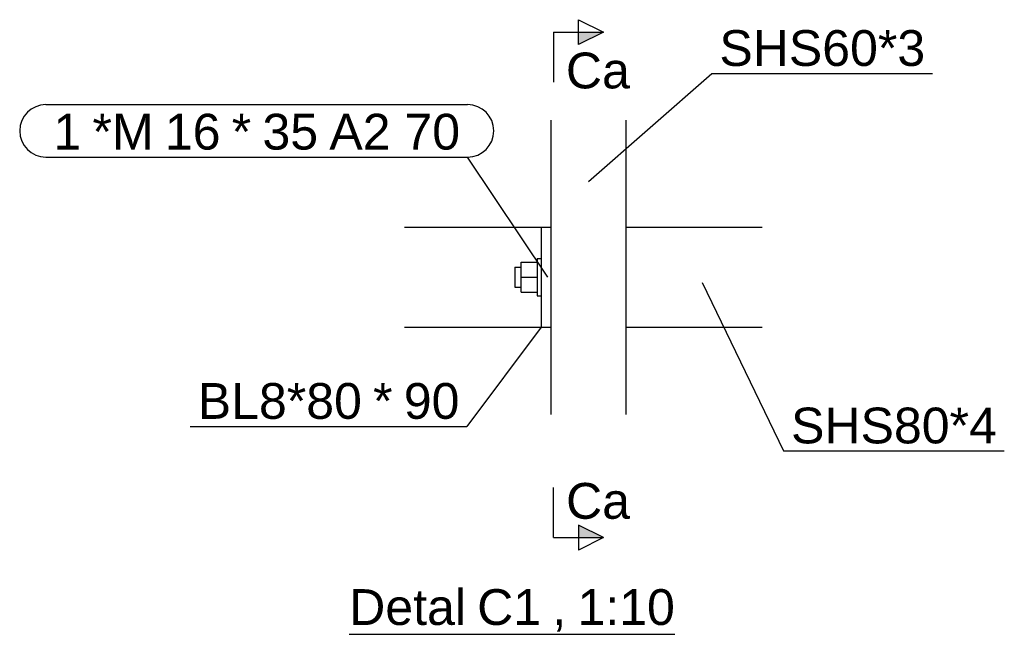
# Model space of a CAD drawing. Header units: millimetres. Extents: x 75 to 96588, y 16 to 10023.
# Tile 23 of 25: x 84348 to 85135, y 45 to 537. Entities that reach past the tile are written whole.
import ezdxf

# ---------------------------------------------------------------- set-up
doc = ezdxf.new("R2010")
doc.units = ezdxf.units.MM
doc.styles.add('Arial', font='ARIAL.TTF', dxfattribs={"height": 0.2})

# ---------------------------------------------------------------- blocks, each defined once
blk = doc.blocks.new('Unknown-19 - 80309')
at = {"color": 6}
blk.add_line((84611.28, 45), (84871.8, 45), dxfattribs=at)
at = {"color": 6, "style": 'Arial'}
for s, height, p in [('Detal', 28.652, (84611.28, 52.5)), ('C1', 28.652, (84713.68, 52.5)), ('1:10', 28.652, (84793.93, 52.5)), (',', 28.65, (84773.81, 52.5))]:
    blk.add_text(s, height=height, dxfattribs=at).set_placement(p)
blk = doc.blocks.new('Part-80311 - 80309')
at = {"color": 7}
for p, q in [((84655.67, 370.88), (84764.75, 370.88)), ((84832.75, 370.88), (84941.77, 370.88)), ((84655.67, 290.88), (84764.75, 290.88)), ((84832.75, 290.88), (84941.77, 290.88))]:
    blk.add_line(p, q, dxfattribs=at)
blk = doc.blocks.new('Part-80314 - 80309')
at = {"color": 7}
for p, q in [((84772.75, 220.86), (84772.75, 456.54)), ((84832.75, 220.86), (84832.75, 456.54))]:
    blk.add_line(p, q, dxfattribs=at)
blk = doc.blocks.new('Part-80316 - 80309')
at = {"color": 7}
for p, q in [((84764.75, 370.88), (84764.75, 290.88)), ((84764.75, 370.88), (84772.75, 370.88)), ((84764.75, 290.88), (84772.75, 290.88))]:
    blk.add_line(p, q, dxfattribs=at)
blk = doc.blocks.new('Bolt-80317 - 80309')
at = {"color": 7}
for p, q in [((84743.75, 338.88), (84743.75, 322.88)), ((84743.75, 338.88), (84748.75, 338.88)), ((84748.75, 318.88), (84748.75, 342.88)), ((84748.75, 342.88), (84761.75, 342.88)), ((84761.75, 345.88), (84761.75, 315.88)), ((84761.75, 345.88), (84764.75, 345.88)), ((84748.75, 330.88), (84761.75, 330.88)), ((84743.75, 322.88), (84748.75, 322.88)), ((84748.75, 318.88), (84761.75, 318.88)), ((84761.75, 315.88), (84764.75, 315.88))]:
    blk.add_line(p, q, dxfattribs=at)
blk = doc.blocks.new('Mark-81068 - 80309')
at = {"color": 136}
for p, q in [((84802.75, 407.58), (84901.44, 494.02)), ((84901.44, 494.02), (85078.03, 494.02))]:
    blk.add_line(p, q, dxfattribs=at)
at = {"color": 30, "style": 'Arial'}
blk.add_text('SHS60*3', height=28.652, dxfattribs=at).set_placement((84907.44, 500.02))
blk = doc.blocks.new('Mark-81069 - 80309')
at = {"color": 136}
for p in [(84764.75, 290.88), (84484.15, 211.5)]:
    blk.add_line(p, (84705.49, 211.5), dxfattribs=at)
at = {"color": 30, "style": 'Arial'}
for s, height, p in [('BL8*80', 28.652, (84490.15, 217.5)), ('*', 28.65, (84630.42, 217.5)), ('90', 28.652, (84654.99, 217.5))]:
    blk.add_text(s, height=height, dxfattribs=at).set_placement(p)
blk = doc.blocks.new('Mark-81071 - 80309')
at = {"color": 7}
for p, q in [((84368.69, 469.05), (84705.97, 469.05)), ((84368.69, 427.05), (84705.97, 427.05)), ((84770.25, 330.88), (84705.97, 427.05))]:
    blk.add_line(p, q, dxfattribs=at)
for centre, start, end in [((84368.69, 448.05), 90, 270), ((84705.97, 448.05), 270, 90)]:
    blk.add_arc(centre, 21, start, end, dxfattribs=at)
at = {"color": 30, "style": 'Arial'}
for s, height, p in [('1', 28.65, (84374.69, 433.05)), ('*M', 28.652, (84405.94, 433.05)), ('16', 28.652, (84463.84, 433.05)), ('*', 28.65, (84517.34, 433.05)), ('35', 28.652, (84541.91, 433.05)), ('A2 70', 28.652, (84595.41, 433.05))]:
    blk.add_text(s, height=height, dxfattribs=at).set_placement(p)
blk = doc.blocks.new('Mark-81067 - 80309')
at = {"color": 136}
for p, q in [((84893.65, 326.72), (84958.8, 191.84)), ((84958.8, 191.84), (85135.39, 191.84))]:
    blk.add_line(p, q, dxfattribs=at)
at = {"color": 30, "style": 'Arial'}
blk.add_text('SHS80*4', height=28.652, dxfattribs=at).set_placement((84964.8, 197.84))
blk = doc.blocks.new('SectionMark-83400 - 80309')
for points in [[(84794.67, 517.05), (84794.67, 527.05), (84814.67, 527.05)], [(84794.8, 122.5), (84794.8, 132.5), (84814.8, 122.51)]]:
    blk.add_hatch(color=5).paths.add_polyline_path(points)
at = {"color": 5}
for p, q in [((84794.67, 517.05), (84794.66, 537.05)), ((84794.66, 537.05), (84814.67, 527.05)), ((84774.67, 527.04), (84814.67, 527.05)), ((84774.67, 527.04), (84774.68, 487.04)), ((84814.67, 527.05), (84794.67, 517.05)), ((84774.8, 122.49), (84774.79, 162.49)), ((84814.8, 122.51), (84794.8, 132.5)), ((84794.8, 132.5), (84794.81, 112.5)), ((84774.8, 122.49), (84814.8, 122.51)), ((84814.8, 122.51), (84794.81, 112.5))]:
    blk.add_line(p, q, dxfattribs=at)
at = {"color": 5, "style": 'Arial'}
for p in [(84784.68, 482.04), (84784.8, 137.5)]:
    blk.add_text('Ca', height=28.652, rotation=0.01719, dxfattribs=at).set_placement(p)

msp = doc.modelspace()

# ---------------------------------------------------------------- block references
for name in ['SectionMark-83400 - 80309', 'Mark-81068 - 80309', 'Mark-81071 - 80309', 'Part-80314 - 80309', 'Part-80311 - 80309', 'Part-80316 - 80309', 'Bolt-80317 - 80309', 'Mark-81067 - 80309', 'Mark-81069 - 80309', 'Unknown-19 - 80309']:
    msp.add_blockref(name, (0, 0))

doc.saveas('drawing.dxf')
